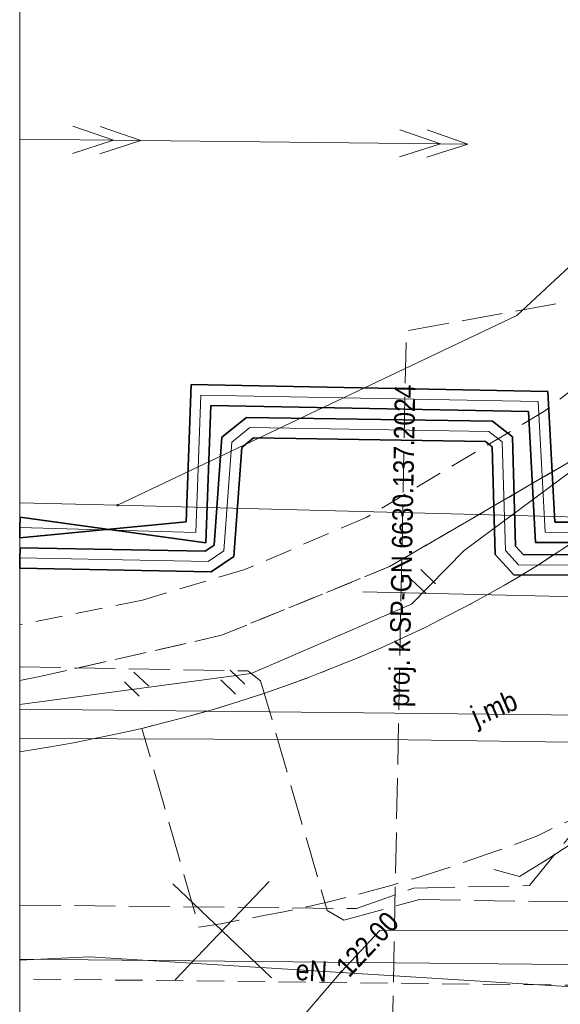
# Model space of a CAD drawing. Extents: x 0 to 6443539, y 0 to 5655063.
# Tile 47 of 64: x 6441072 to 6441092, y 5654808 to 5654844. Entities that reach past the tile are written whole.
import ezdxf
from ezdxf.enums import TextEntityAlignment as Align

# ---------------------------------------------------------------- set-up
doc = ezdxf.new("R2010")
doc.units = 0
doc.header["$MEASUREMENT"] = 0
for name, pattern in [('1.0_0.5', [1.5, 1, -0.5]), ('1.5_0.5', [2, 1.5, -0.5]), ('219-500', [0]), ('PRZER2-1', [3, 2, -1])]:
    doc.linetypes.add(name, pattern=pattern)
doc.layers.get('0').update_dxf_attribs({"color": 2, "linetype": 'CONTINUOUS', "lineweight": 5})
doc.layers.add('1ramki', color=7, linetype='PRZER2-1', lineweight=18)
for name, color, linetype in [('203-punkt graniczny', 7, 'CONTINUOUS'), ('218-kontur użytku gruntowego', 7, 'CONTINUOUS'), ('219-działka ewidencyjna', 7, 'CONTINUOUS'), ('chodnik', 7, 'CONTINUOUS'), ('droga dla rowerów', 7, 'CONTINUOUS'), ('jezdnia', 7, 'CONTINUOUS'), ('jezdnia-Atr17', 7, 'CONTINUOUS'), ('obudowa ochronna przewodu', 7, 'CONTINUOUS'), ('przewód ciepłowniczy', 7, 'CONTINUOUS'), ('przewód elektroenergetyczny podziemny', 7, 'CONTINUOUS'), ('przewód elektroenergetyczny podziemny - ob. projektowany', 7, 'CONTINUOUS'), ('przewód elektroenergetyczny podziemny-Atr1', 7, 'CONTINUOUS'), ('przewód kanalizacyjny', 7, 'CONTINUOUS'), ('przewód kanalizacyjny - ob. projektowany', 7, 'CONTINUOUS'), ('przewód kanalizacyjny - ob. projektowany-Atr1', 7, 'CONTINUOUS'), ('przewód telekomunikacyjny podziemny', 7, 'CONTINUOUS'), ('przewód telekomunikacyjny podziemny - ob. projektowany', 7, 'CONTINUOUS'), ('rzedna', 7, 'CONTINUOUS'), ('rzedna-Atr2', 7, 'CONTINUOUS'), ('trawnik', 7, 'CONTINUOUS')]:
    doc.layers.add(name, color=color, linetype=linetype)
doc.styles.add('MapaZas', font='geodezja.shx', dxfattribs={"width": 0.9})

# ---------------------------------------------------------------- blocks, each defined once
blk = doc.blocks.new('203')
at = {"linetype": 'Continuous', "lineweight": 0}
h = blk.add_hatch(color=0, dxfattribs=at)
edge = h.paths.add_edge_path()
edge.add_arc((0, 0), 0.045, 0, 360)
blk = doc.blocks.new('TU04')
at = {"color": 0, "linetype": 'Continuous', "lineweight": 13}
for p, q in [((0, 0), (0, 0.75)), ((0.5, 0), (0.5, 0.75))]:
    blk.add_line(p, q, dxfattribs=at)
blk = doc.blocks.new('PW01')
at = {"linetype": 'Continuous', "lineweight": 13}
h = blk.add_hatch(color=0, dxfattribs=at)
edge = h.paths.add_edge_path()
edge.add_arc((0, 0), 0.045, 0, 360)

msp = doc.modelspace()

# ---------------------------------------------------------------- linework, layer by layer
at = {"color": 1, "linetype": 'Continuous', "lineweight": 13}
for p, q in [((6441075.118, 5654839.938), (6441073.624, 5654840.454)), ((6441076.118, 5654839.927), (6441074.624, 5654840.443)), ((6441087.118, 5654839.812), (6441085.623, 5654840.328)), ((6441088.118, 5654839.802), (6441086.623, 5654840.317)), ((6441071.681, 5654839.974), (6441076.118, 5654839.927)), ((6441075.118, 5654839.938), (6441073.613, 5654839.454)), ((6441076.118, 5654839.927), (6441074.613, 5654839.443)), ((6441076.118, 5654839.927), (6441088.118, 5654839.802)), ((6441087.118, 5654839.812), (6441085.612, 5654839.328)), ((6441088.118, 5654839.802), (6441086.612, 5654839.317))]:
    msp.add_line(p, q, dxfattribs=at)
at = {"color": 0, "lineweight": 13}
for p, q in [((6441079.103, 5654810.912), (6441077.297, 5654812.641)), ((6441079.103, 5654810.912), (6441077.297, 5654812.641)), ((6441077.374, 5654809.106), (6441080.832, 5654812.717)), ((6441077.374, 5654809.106), (6441080.832, 5654812.717)), ((6441077.374, 5654809.106), (6441080.832, 5654812.717)), ((6441077.374, 5654809.106), (6441080.832, 5654812.717)), ((6441080.908, 5654809.183), (6441079.103, 5654810.912)), ((6441080.908, 5654809.183), (6441079.103, 5654810.912))]:
    msp.add_line(p, q, dxfattribs=at)
at = {"layer": '1ramki', "color": 0, "linetype": 'Continuous', "lineweight": 13, "flags": 128}
msp.add_lwpolyline([(6441071.681, 5654894.679), (6441272.347, 5654894.679), (6441272.347, 5654754.671), (6441071.681, 5654754.671)], close=True, dxfattribs=at)
msp.add_lwpolyline([(6441071.681, 5654894.679), (6441272.347, 5654894.679), (6441272.347, 5654754.671), (6441071.681, 5654754.671)], close=True, dxfattribs=at)
at = {"layer": '218-kontur użytku gruntowego', "color": 3, "linetype": 'Continuous', "lineweight": 13, "flags": 128}
for points in [[(6441096.564, 5654839.687), (6441089.915, 5654833.51)], [(6441089.915, 5654833.51), (6441075.263, 5654826.537)]]:
    msp.add_lwpolyline(points, dxfattribs=at)
at = {"layer": '218-kontur użytku gruntowego', "color": 3, "linetype": 'Continuous', "lineweight": 13}
for points in [[(6441075.263, 5654826.537), (6441071.681, 5654826.629)], [(6441071.681, 5654819.054), (6441117.575, 5654818.556)], [(6441117.575, 5654818.556), (6441071.681, 5654819.054)]]:
    msp.add_lwpolyline(points, dxfattribs=at)
at = {"layer": '219-działka ewidencyjna', "color": 3, "linetype": '219-500', "lineweight": 13}
for points in [[(6441071.681, 5654826.629), (6441075.263, 5654826.537)], [(6441117.575, 5654818.556), (6441071.681, 5654819.054)], [(6441130.599, 5654809.297), (6441071.681, 5654809.869)]]:
    msp.add_lwpolyline(points, dxfattribs=at)
at = {"layer": '219-działka ewidencyjna', "color": 3, "linetype": '219-500', "lineweight": 13, "flags": 128}
msp.add_lwpolyline([(6441102.558, 5654825.834), (6441075.263, 5654826.537)], dxfattribs=at)
at = {"layer": 'chodnik', "color": 7, "linetype": '1.0_0.5', "lineweight": 13}
msp.add_lwpolyline([(6441103.108, 5654809.565), (6441101.675, 5654808.805), (6441071.681, 5654809.143)], dxfattribs=at)
at = {"layer": 'droga dla rowerów', "color": 7, "linetype": '1.0_0.5', "lineweight": 13}
for points in [[(6441115.598, 5654870.894), (6441114.21, 5654869.754), (6441111.355, 5654868.016), (6441108.319, 5654865.786), (6441106.16, 5654863.589), (6441104.119, 5654860.836), (6441102.879, 5654858.673), (6441101.561, 5654855.518), (6441100.317, 5654849.607), (6441100.39, 5654844.289), (6441100.119, 5654840.478), (6441098.82, 5654837.43), (6441096.961, 5654835.098), (6441094.653, 5654832.891), (6441090.974, 5654830.018), (6441084.39, 5654826.091), (6441079.94, 5654824.177), (6441076.18, 5654823.056), (6441071.681, 5654822.157)], [(6441071.681, 5654820.107), (6441072.408, 5654820.244), (6441079.08, 5654821.761), (6441085.249, 5654824.285), (6441091.794, 5654828.098), (6441096.056, 5654831.479), (6441098.413, 5654833.694), (6441100.527, 5654836.321), (6441102.13, 5654840.02), (6441102.435, 5654843.909), (6441102.368, 5654849.941), (6441103.498, 5654854.909), (6441104.502, 5654857.52), (6441105.858, 5654859.933), (6441107.603, 5654862.29), (6441109.436, 5654864.218), (6441111.953, 5654866.183), (6441115.991, 5654868.491), (6441118.323, 5654870.564), (6441118.452, 5654870.894)]]:
    msp.add_lwpolyline(points, dxfattribs=at)
at = {"layer": 'jezdnia', "color": 7, "linetype": '1.5_0.5', "lineweight": 13, "flags": 128}
msp.add_lwpolyline([(6441105.292, 5654840.661), (6441105.196, 5654839.881), (6441105.036, 5654839.093), (6441104.826, 5654838.324), (6441104.56, 5654837.569), (6441104.258, 5654836.834), (6441103.906, 5654836.105), (6441103.503, 5654835.424), (6441103.072, 5654834.757), (6441102.583, 5654834.131), (6441102.059, 5654833.526), (6441101.367, 5654832.832), (6441100.667, 5654832.159), (6441099.96, 5654831.479), (6441099.232, 5654830.819), (6441098.503, 5654830.174), (6441097.753, 5654829.535), (6441097.01, 5654828.904), (6441096.245, 5654828.293), (6441095.48, 5654827.697), (6441094.694, 5654827.107), (6441093.914, 5654826.524), (6441093.113, 5654825.948), (6441092.305, 5654825.407), (6441091.496, 5654824.866), (6441090.673, 5654824.325), (6441089.842, 5654823.819), (6441089.032, 5654823.363), (6441088.228, 5654822.914), (6441087.403, 5654822.486), (6441086.584, 5654822.065), (6441085.737, 5654821.672), (6441084.911, 5654821.286), (6441084.056, 5654820.928), (6441083.194, 5654820.577), (6441082.338, 5654820.233), (6441081.468, 5654819.917), (6441080.591, 5654819.608), (6441079.713, 5654819.327), (6441078.827, 5654819.054), (6441077.941, 5654818.808), (6441077.048, 5654818.57), (6441076.155, 5654818.345), (6441078.251, 5654811.049), (6441079.048, 5654811.172), (6441079.837, 5654811.317), (6441080.632, 5654811.468), (6441081.428, 5654811.62), (6441082.217, 5654811.793), (6441083.005, 5654811.979), (6441083.786, 5654812.173), (6441084.574, 5654812.374), (6441085.347, 5654812.589), (6441086.127, 5654812.825), (6441086.893, 5654813.061), (6441087.658, 5654813.311), (6441089.181, 5654813.846), (6441089.939, 5654814.117), (6441090.697, 5654814.416), (6441091.425, 5654814.758), (6441092.167, 5654815.099), (6441092.881, 5654815.454), (6441093.609, 5654815.823), (6441094.315, 5654816.199), (6441095.028, 5654816.597), (6441095.74, 5654816.994), (6441096.432, 5654817.398), (6441097.123, 5654817.816), (6441097.814, 5654818.248), (6441098.483, 5654818.687), (6441099.167, 5654819.127), (6441099.836, 5654819.594), (6441100.491, 5654820.046), (6441101.145, 5654820.527), (6441101.8, 5654821.008), (6441102.358, 5654821.36), (6441102.909, 5654821.704), (6441103.46, 5654822.063), (6441104.011, 5654822.421), (6441104.569, 5654822.787), (6441105.113, 5654823.138), (6441105.657, 5654823.504), (6441106.2, 5654823.883), (6441106.744, 5654824.263), (6441107.273, 5654824.642), (6441107.802, 5654825.021), (6441108.346, 5654825.401), (6441108.875, 5654825.794), (6441109.404, 5654826.188), (6441109.926, 5654826.588), (6441110.44, 5654826.981), (6441110.656, 5654827.134), (6441110.872, 5654827.287), (6441111.11, 5654827.434), (6441111.326, 5654827.573), (6441111.563, 5654827.706), (6441111.801, 5654827.838), (6441112.032, 5654827.963), (6441112.27, 5654828.067), (6441112.515, 5654828.179), (6441112.76, 5654828.276), (6441113.013, 5654828.381), (6441113.273, 5654828.464), (6441113.512, 5654828.54), (6441113.772, 5654828.609), (6441114.032, 5654828.678), (6441114.292, 5654828.748), (6441114.553, 5654828.789), (6441114.813, 5654828.844), (6441115.33, 5654828.82)], close=True, dxfattribs=at)
at = {"layer": 'obudowa ochronna przewodu', "color": 0, "lineweight": 35}
for p, q in [((6441077.961, 5654830.967), (6441077.781, 5654825.924)), ((6441091.061, 5654830.713), (6441077.961, 5654830.967)), ((6441091.314, 5654825.921), (6441091.061, 5654830.713)), ((6441078.684, 5654830.203), (6441078.504, 5654825.153)), ((6441090.349, 5654829.976), (6441078.684, 5654830.203)), ((6441090.602, 5654825.174), (6441090.349, 5654829.976)), ((6441079.094, 5654829.039), (6441079.994, 5654829.764)), ((6441079.994, 5654829.764), (6441089.03, 5654829.624)), ((6441089.03, 5654829.624), (6441089.756, 5654829.052)), ((6441078.807, 5654825.07), (6441079.094, 5654829.039)), ((6441079.819, 5654828.659), (6441080.254, 5654829.01)), ((6441080.254, 5654829.01), (6441088.765, 5654828.878)), ((6441088.765, 5654828.878), (6441089.017, 5654828.68)), ((6441089.756, 5654829.052), (6441089.872, 5654825.029)), ((6441079.529, 5654824.651), (6441079.819, 5654828.659)), ((6441089.017, 5654828.68), (6441089.13, 5654824.73)), ((6441077.781, 5654825.924), (6441071.67, 5654825.344)), ((6441071.691, 5654826.094), (6441071.681, 5654825.719)), ((6441078.504, 5654825.153), (6441071.691, 5654826.094)), ((6441136.753, 5654825.698), (6441091.314, 5654825.921)), ((6441071.67, 5654825.344), (6441071.681, 5654825.719)), ((6441136.75, 5654824.948), (6441090.602, 5654825.174)), ((6441071.688, 5654824.972), (6441071.681, 5654824.597)), ((6441071.688, 5654824.972), (6441078.479, 5654824.85)), ((6441078.479, 5654824.85), (6441078.807, 5654825.07)), ((6441089.872, 5654825.029), (6441090.146, 5654824.727)), ((6441071.674, 5654824.222), (6441071.681, 5654824.597)), ((6441078.701, 5654824.096), (6441079.529, 5654824.651)), ((6441089.13, 5654824.73), (6441089.813, 5654823.978)), ((6441090.146, 5654824.727), (6441136.763, 5654824.581)), ((6441071.674, 5654824.222), (6441078.701, 5654824.096)), ((6441089.813, 5654823.978), (6441136.76, 5654823.831))]:
    msp.add_line(p, q, dxfattribs=at)
at = {"layer": 'przewód ciepłowniczy', "color": 212, "linetype": 'Continuous', "lineweight": 13}
for points in [[(6441138.952, 5654824.642), (6441136.751, 5654825.323), (6441090.958, 5654825.548), (6441090.705, 5654830.344), (6441078.323, 5654830.585), (6441078.142, 5654825.539), (6441071.681, 5654825.717)], [(6441138.952, 5654824.642), (6441136.762, 5654824.206), (6441089.979, 5654824.352), (6441089.501, 5654824.879), (6441089.386, 5654828.866), (6441088.897, 5654829.251), (6441080.124, 5654829.387), (6441079.457, 5654828.849), (6441079.168, 5654824.861), (6441078.59, 5654824.473), (6441071.681, 5654824.602)], [(6441071.681, 5654817.974), (6441085.931, 5654817.927), (6441119.516, 5654817.431), (6441119.146, 5654809.41)]]:
    msp.add_lwpolyline(points, dxfattribs=at)
at = {"layer": 'przewód elektroenergetyczny podziemny', "color": 1, "linetype": 'Continuous', "lineweight": 13}
for points in [[(6441119.151, 5654870.894), (6441118.568, 5654869.028), (6441116.503, 5654867.073), (6441113.132, 5654864.985), (6441105.181, 5654857.853), (6441102.895, 5654857.923), (6441100.246, 5654855.822), (6441098.434, 5654850.676), (6441097.053, 5654839.995), (6441094.963, 5654836.873), (6441093.898, 5654829.254), (6441087.988, 5654824.875), (6441086.05, 5654822.909), (6441080.164, 5654820.363), (6441071.681, 5654819.222)], [(6441071.681, 5654809.83), (6441074.236, 5654809.951), (6441090.533, 5654808.939), (6441107.812, 5654807.913), (6441112.296, 5654807.621)]]:
    msp.add_lwpolyline(points, dxfattribs=at)
at = {"layer": 'przewód elektroenergetyczny podziemny', "color": 1, "linetype": 'Continuous', "lineweight": 13, "flags": 128}
msp.add_lwpolyline([(6441111.723, 5654822.928), (6441111.03, 5654822.941), (6441107.386, 5654822.997), (6441105.704, 5654822.628), (6441104.197, 5654821.69), (6441100.288, 5654818.967), (6441098.697, 5654817.942), (6441092.68, 5654814.608), (6441091.069, 5654813.548), (6441090.015, 5654812.909), (6441089.076, 5654813.158)], dxfattribs=at)
at = {"layer": 'przewód elektroenergetyczny podziemny - ob. projektowany', "color": 1, "linetype": '1.5_0.5', "lineweight": 13}
msp.add_lwpolyline([(6441071.681, 5654820.602), (6441080.042, 5654820.452), (6441080.516, 5654820.095), (6441082.955, 5654811.653), (6441083.564, 5654811.306), (6441086.349, 5654812.059), (6441104.447, 5654811.772), (6441114.625, 5654816.993), (6441119.892, 5654812.807), (6441120.763, 5654804.926), (6441130.345, 5654797.523), (6441131.323, 5654770.986), (6441131.745, 5654757.691), (6441131.839, 5654754.671)], dxfattribs=at)
at = {"layer": 'przewód kanalizacyjny', "color": 34, "linetype": 'Continuous', "lineweight": 13, "flags": 128}
msp.add_lwpolyline([(6441136.318, 5654822.152), (6441084.265, 5654823.358)], dxfattribs=at)
at = {"layer": 'przewód kanalizacyjny - ob. projektowany', "color": 34, "linetype": '1.5_0.5', "lineweight": 13}
msp.add_lwpolyline([(6441071.681, 5654811.857), (6441084.036, 5654811.726), (6441086.141, 5654812.479), (6441090.383, 5654812.571), (6441122.767, 5654852.172), (6441150.089, 5654870.894)], dxfattribs=at)
at = {"layer": 'przewód kanalizacyjny - ob. projektowany', "color": 34, "linetype": '1.5_0.5', "lineweight": 13, "flags": 128}
msp.add_lwpolyline([(6441134.513, 5654842.476), (6441121.825, 5654840.157), (6441099.26, 5654835.375), (6441085.861, 5654832.934), (6441085.287, 5654803.938), (6441095.553, 5654803.453), (6441091.514, 5654800.522), (6441082.262, 5654800.59)], dxfattribs=at)
at = {"layer": 'przewód telekomunikacyjny podziemny', "color": 30, "linetype": 'Continuous', "lineweight": 13}
msp.add_lwpolyline([(6441071.681, 5654803.749), (6441072.551, 5654804.157), (6441079.734, 5654803.952), (6441080.405, 5654805.954), (6441081.409, 5654806.987), (6441083.485, 5654809.415), (6441084.895, 5654810.917), (6441094.344, 5654810.938), (6441103.102, 5654810.859), (6441104.414, 5654811), (6441116.597, 5654817.361), (6441117.695, 5654817.625), (6441136.822, 5654817.184), (6441153.25, 5654816.628), (6441153.744, 5654816.638), (6441154.239, 5654816.663), (6441156.247, 5654817.025), (6441159.498, 5654820.419)], dxfattribs=at)
at = {"layer": 'przewód telekomunikacyjny podziemny - ob. projektowany', "color": 30, "linetype": '1.5_0.5', "lineweight": 13}
msp.add_lwpolyline([(6441071.681, 5654820.602), (6441080.042, 5654820.452), (6441080.516, 5654820.095), (6441082.955, 5654811.653), (6441083.564, 5654811.306), (6441086.349, 5654812.059), (6441104.447, 5654811.772), (6441114.625, 5654816.993), (6441119.892, 5654812.807), (6441120.763, 5654804.926), (6441130.345, 5654797.523), (6441131.323, 5654770.986), (6441131.745, 5654757.691), (6441131.839, 5654754.671)], dxfattribs=at)
at = {"layer": 'trawnik', "color": 7, "linetype": '1.0_0.5', "lineweight": 13}
for points in [[(6441118.452, 5654870.894), (6441118.323, 5654870.564), (6441115.991, 5654868.491), (6441111.953, 5654866.183), (6441109.436, 5654864.218), (6441107.603, 5654862.29), (6441105.858, 5654859.933), (6441104.502, 5654857.52), (6441103.498, 5654854.909), (6441102.368, 5654849.941), (6441102.435, 5654843.909), (6441102.13, 5654840.02), (6441100.527, 5654836.321), (6441098.413, 5654833.694), (6441096.056, 5654831.479), (6441091.794, 5654828.098), (6441085.249, 5654824.285), (6441079.08, 5654821.761), (6441072.408, 5654820.244), (6441071.681, 5654820.107)], [(6441071.681, 5654817.482), (6441071.964, 5654817.526), (6441072.803, 5654817.664), (6441073.641, 5654817.817), (6441074.48, 5654817.983), (6441075.31, 5654818.157), (6441076.155, 5654818.345), (6441077.048, 5654818.57), (6441077.941, 5654818.808), (6441078.827, 5654819.054), (6441079.713, 5654819.327), (6441080.591, 5654819.608), (6441081.468, 5654819.917), (6441082.338, 5654820.233), (6441083.194, 5654820.577), (6441084.056, 5654820.928), (6441084.911, 5654821.286), (6441085.737, 5654821.672), (6441086.584, 5654822.065), (6441087.403, 5654822.486), (6441088.228, 5654822.914), (6441089.032, 5654823.363), (6441089.465, 5654823.598), (6441089.842, 5654823.819), (6441090.673, 5654824.325), (6441091.496, 5654824.866), (6441092.305, 5654825.407)]]:
    msp.add_lwpolyline(points, dxfattribs=at)

# ---------------------------------------------------------------- block references
at = {"layer": '203-punkt graniczny', "color": 3, "linetype": 'Continuous', "lineweight": 13, "rotation": 46.24115728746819}
msp.add_blockref('203', (6441075.263, 5654826.537), dxfattribs=at)
at = {"layer": 'rzedna', "color": 30, "linetype": 'Continuous', "lineweight": 13, "rotation": 46.24115728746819}
msp.add_blockref('PW01', (6441083.485, 5654809.415), dxfattribs=at)
at = {"layer": 'trawnik', "color": 7, "linetype": 'Continuous', "lineweight": 13, "rotation": 46.24115728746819}
for p in [(6441086.586, 5654823.294), (6441079.593, 5654819.606), (6441076.059, 5654819.53)]:
    msp.add_blockref('TU04', p, dxfattribs=at)

# ---------------------------------------------------------------- texts
at = {"layer": 'jezdnia-Atr17', "color": 7, "lineweight": 13, "style": 'MapaZas', "width": 0.9}
msp.add_text('j.mb', height=0.75, rotation=22.8122, dxfattribs=at).set_placement((6441089.082, 5654819.092), align=Align.MIDDLE_CENTER)
at = {"layer": 'przewód elektroenergetyczny podziemny-Atr1', "color": 1, "lineweight": 13, "style": 'MapaZas', "width": 0.9}
msp.add_text('eN', height=0.75, rotation=356.4472, dxfattribs=at).set_placement((6441082.381, 5654809.448), align=Align.MIDDLE_CENTER)
at = {"layer": 'przewód kanalizacyjny - ob. projektowany-Atr1', "color": 34, "lineweight": 13, "style": 'MapaZas', "width": 0.9}
msp.add_text('proj. k SP-GN.6630.137.2024', height=0.75, rotation=88.8652, dxfattribs=at).set_placement((6441085.587, 5654819.129), align=Align.MIDDLE_LEFT)
at = {"layer": 'rzedna-Atr2', "color": 30, "lineweight": 13, "style": 'MapaZas', "width": 0.9}
msp.add_text('122.00', height=0.75, rotation=46.7972, dxfattribs=at).set_placement((6441083.485, 5654809.415), align=Align.MIDDLE_LEFT)

doc.saveas('drawing.dxf')
